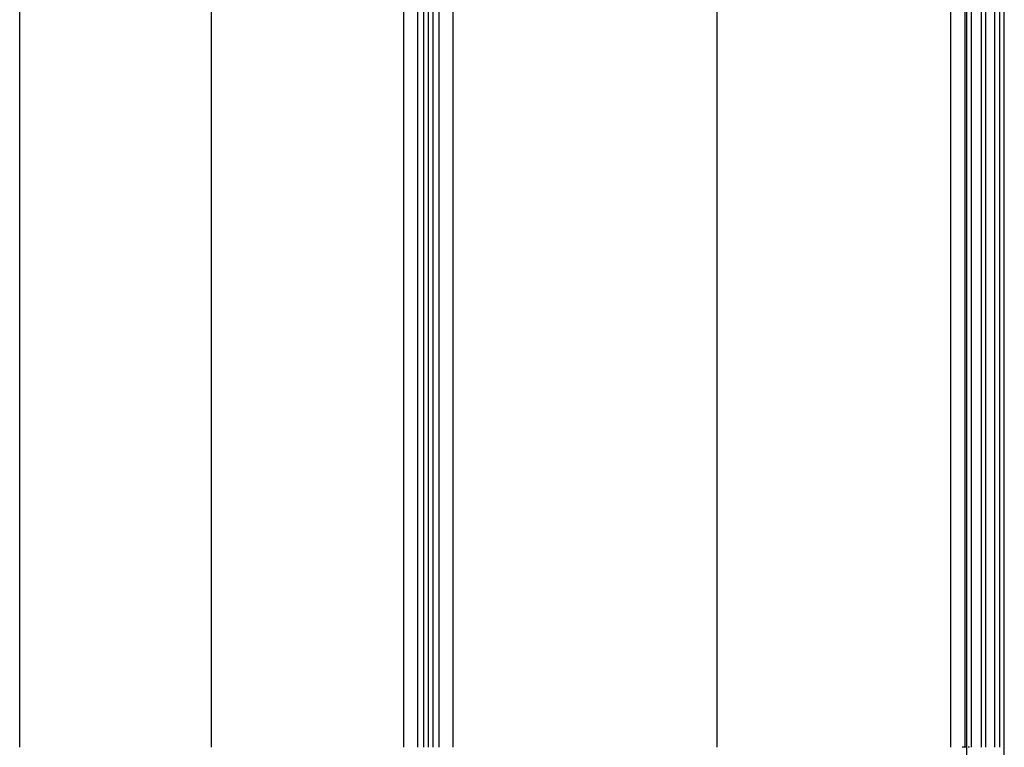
# Model space of a CAD drawing. Header units: millimetres. Extents: x 154 to 631, y -21 to 485.
# Tile 12 of 29: x 580 to 631, y 24 to 61. Entities that reach past the tile are written whole.
import ezdxf

# ---------------------------------------------------------------- set-up
doc = ezdxf.new("R2010")
doc.units = ezdxf.units.MM
doc.header["$MEASUREMENT"] = 0
doc.layers.add('Predefinito', color=5, linetype='Continuous')

# ---------------------------------------------------------------- blocks, each defined once
blk = doc.blocks.new('(#4355) Document')
at = {"layer": 'Predefinito', "extrusion": (0.99863, 0, 0.052336)}
for points in [[(15.449, 463.2), (445.615, 463.198), (445.783, 463.193), (445.953, 463.183), (446.123, 463.17), (446.294, 463.152), (446.467, 463.131), (446.64, 463.105), (446.814, 463.075), (446.988, 463.041), (447.163, 463.002), (447.338, 462.959), (447.513, 462.911), (447.688, 462.858), (447.862, 462.801), (448.036, 462.74), (448.21, 462.674), (448.382, 462.603), (448.554, 462.527), (448.725, 462.447), (448.894, 462.362), (449.061, 462.273), (449.227, 462.179), (449.391, 462.081), (449.553, 461.978), (449.713, 461.87), (449.87, 461.759), (450.024, 461.643), (450.176, 461.523), (450.325, 461.399), (450.471, 461.271), (450.613, 461.139), (450.752, 461.004), (450.888, 460.864), (451.02, 460.722), (451.148, 460.576), (451.272, 460.427), (451.392, 460.276), (451.508, 460.121), (451.619, 459.964), (451.726, 459.804), (451.829, 459.642), (451.928, 459.478), (452.022, 459.313), (452.111, 459.145), (452.196, 458.976), (452.276, 458.805), (452.352, 458.634), (452.422, 458.461), (452.489, 458.287), (452.55, 458.113), (452.607, 457.939), (452.659, 457.764), (452.707, 457.589), (452.751, 457.414), (452.789, 457.239), (452.824, 457.065), (452.854, 456.891), (452.88, 456.718), (452.901, 456.546), (452.919, 456.374), (452.932, 456.204), (452.942, 456.035), (452.947, 455.867), (452.949, 440.7), (452.947, 440.534), (452.942, 440.366), (452.932, 440.197), (452.919, 440.026), (452.901, 439.855), (452.88, 439.682), (452.854, 439.509), (452.824, 439.335), (452.789, 439.161), (452.751, 438.986), (452.707, 438.812), (452.659, 438.637), (452.607, 438.462), (452.55, 438.287), (452.489, 438.113), (452.422, 437.94), (452.352, 437.767), (452.276, 437.595), (452.196, 437.425), (452.111, 437.256), (452.022, 437.088), (451.928, 436.922), (451.829, 436.758), (451.726, 436.596), (451.619, 436.437), (451.508, 436.279), (451.392, 436.125), (451.272, 435.973), (451.148, 435.824), (451.02, 435.678), (450.888, 435.536), (450.752, 435.397), (450.613, 435.261), (450.471, 435.13), (450.325, 435.002), (450.176, 434.878), (450.024, 434.758), (449.87, 434.642), (449.713, 434.53), (449.553, 434.423), (449.391, 434.32), (449.227, 434.221), (449.061, 434.127), (448.894, 434.038), (448.725, 433.953), (448.554, 433.873), (448.382, 433.798), (448.21, 433.727), (448.036, 433.661), (447.862, 433.599), (447.688, 433.542), (447.513, 433.49), (447.338, 433.442), (447.163, 433.399), (446.988, 433.36), (446.814, 433.325), (446.64, 433.295), (446.467, 433.27), (446.294, 433.248), (446.123, 433.231), (445.953, 433.217), (445.783, 433.208), (445.615, 433.202), (445.449, 433.2)], [(445.449, 433.2), (15.283, 433.202), (15.115, 433.208), (14.945, 433.217), (14.775, 433.231), (14.604, 433.248), (14.431, 433.27), (14.258, 433.295), (14.084, 433.325), (13.91, 433.36), (13.735, 433.399), (13.56, 433.442), (13.385, 433.49), (13.21, 433.542), (13.036, 433.599), (12.862, 433.661), (12.688, 433.727), (12.516, 433.798), (12.344, 433.873), (12.173, 433.953), (12.004, 434.038), (11.837, 434.127), (11.671, 434.221), (11.507, 434.32), (11.345, 434.423), (11.185, 434.53), (11.028, 434.642), (10.874, 434.758), (10.722, 434.878), (10.573, 435.002), (10.427, 435.13), (10.285, 435.261), (10.146, 435.397), (10.01, 435.536), (9.878, 435.678), (9.75, 435.824), (9.626, 435.973), (9.506, 436.125), (9.39, 436.279), (9.279, 436.437), (9.172, 436.596), (9.069, 436.758), (8.97, 436.922), (8.876, 437.088), (8.787, 437.256), (8.702, 437.425), (8.622, 437.595), (8.546, 437.767), (8.476, 437.94), (8.409, 438.113), (8.348, 438.287), (8.291, 438.462), (8.239, 438.637), (8.191, 438.812), (8.147, 438.986), (8.109, 439.161), (8.074, 439.336), (8.044, 439.509), (8.018, 439.683), (7.997, 439.855), (7.979, 440.026), (7.966, 440.197), (7.956, 440.366), (7.951, 440.534), (7.949, 455.7), (7.951, 455.867), (7.956, 456.035), (7.966, 456.204), (7.979, 456.374), (7.997, 456.546), (8.018, 456.718), (8.044, 456.891), (8.074, 457.065), (8.109, 457.239), (8.147, 457.414), (8.191, 457.589), (8.239, 457.764), (8.291, 457.939), (8.348, 458.113), (8.409, 458.287), (8.476, 458.461), (8.546, 458.634), (8.622, 458.805), (8.702, 458.976), (8.787, 459.145), (8.876, 459.313), (8.97, 459.478), (9.069, 459.642), (9.172, 459.804), (9.279, 459.964), (9.39, 460.121), (9.506, 460.276), (9.626, 460.427), (9.75, 460.576), (9.878, 460.722), (10.01, 460.864), (10.146, 461.004), (10.285, 461.139), (10.427, 461.271), (10.573, 461.399), (10.722, 461.523), (10.874, 461.643), (11.028, 461.759), (11.185, 461.87), (11.345, 461.978), (11.507, 462.081), (11.671, 462.179), (11.837, 462.273), (12.004, 462.362), (12.173, 462.447), (12.344, 462.527), (12.516, 462.603), (12.688, 462.674), (12.862, 462.74), (13.036, 462.801), (13.21, 462.858), (13.385, 462.911), (13.56, 462.959), (13.735, 463.002), (13.91, 463.041), (14.084, 463.075), (14.258, 463.105), (14.431, 463.131), (14.604, 463.152), (14.775, 463.17), (14.945, 463.183), (15.115, 463.193), (15.283, 463.198), (15.449, 463.2)]]:
    blk.add_lwpolyline(points, dxfattribs=at)
at = {"layer": 'Predefinito'}
for points in [[(580.137, 23.891), (580.137, 437.007)], [(589.996, 23.891), (589.996, 437.007)], [(599.854, 437.007), (599.854, 23.891)], [(600.576, 437.007), (600.576, 23.891)], [(600.905, 23.891), (600.905, 437.007)], [(601.133, 437.007), (601.133, 23.891)], [(601.361, 437.007), (601.361, 23.891)], [(601.69, 23.891), (601.69, 437.007)], [(602.412, 23.891), (602.412, 437.007)], [(615.981, 23.891), (615.981, 437.007)], [(627.98, 23.891), (627.98, 437.007)], [(628.701, 437.007), (628.701, 23.891)], [(629.031, 437.007), (629.031, 23.891)], [(629.55, 437.007), (629.55, 23.891)], [(629.763, 437.007), (629.763, 23.891)], [(630.241, 23.891), (630.241, 437.007)], [(630.496, 23.891), (630.496, 437.007)]]:
    blk.add_lwpolyline(points, dxfattribs=at)
for points in [[(628.795, 445.708, 500.291), (628.795, 15.449, 500.294)], [(630.731, 15.19, 463.348), (630.732, 445.449, 463.345)], [(628.945, 23.891, 496.156), (628.936, 23.891, 496.176), (628.926, 23.891, 496.196), (628.916, 23.891, 496.215), (628.906, 23.891, 496.235), (628.895, 23.891, 496.254), (628.883, 23.891, 496.273), (628.871, 23.891, 496.292)], [(628.772, 23.891, 496.421), (628.754, 23.891, 496.441), (628.735, 23.891, 496.46), (628.716, 23.891, 496.478), (628.696, 23.891, 496.496), (628.676, 23.891, 496.513), (628.656, 23.891, 496.53), (628.635, 23.891, 496.546), (628.614, 23.891, 496.562), (628.592, 23.891, 496.577), (628.57, 23.891, 496.591)]]:
    blk.add_polyline3d(points, dxfattribs=at)

msp = doc.modelspace()

# ---------------------------------------------------------------- block references
at = {"layer": 'Predefinito'}
msp.add_blockref('(#4355) Document', (0, 0), dxfattribs=at)

doc.saveas('drawing.dxf')
